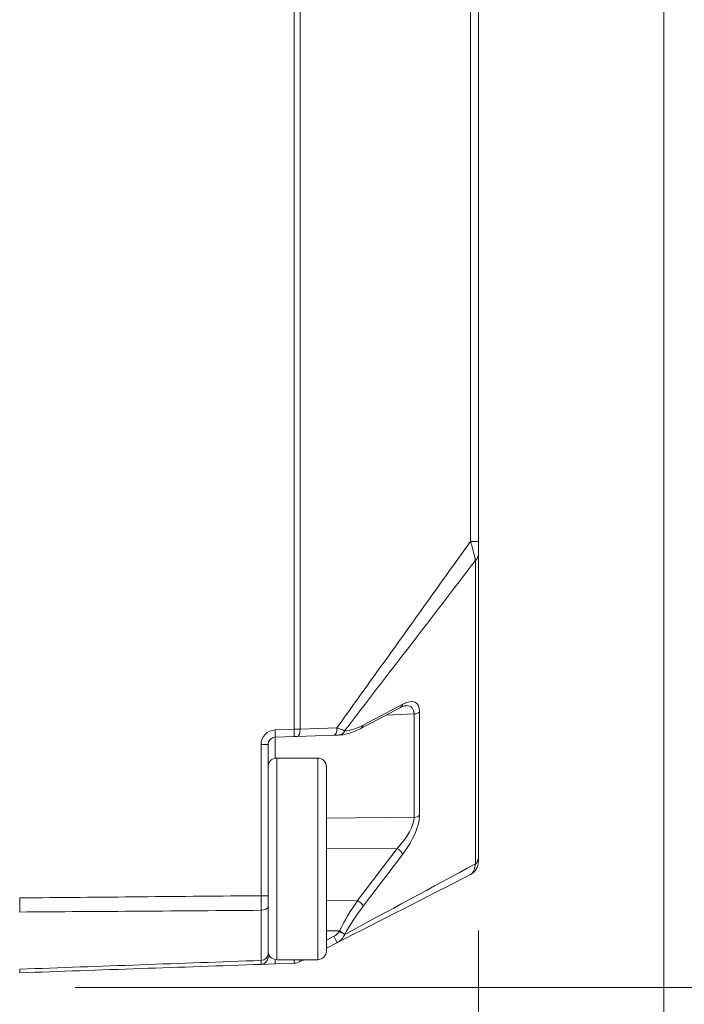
# Model space of a CAD drawing. Header units: millimetres. Extents: x 0 to 837, y 0 to 589.
# Tile 81 of 166: x 489 to 512, y 247 to 281. Entities that reach past the tile are written whole.
import ezdxf

# ---------------------------------------------------------------- set-up
doc = ezdxf.new("R2010")
doc.units = ezdxf.units.MM
doc.layers.add('1', color=7, linetype='Continuous', true_color=0xffffff)
doc.styles.add('ideas_simplex', font='simplex.shx')
doc.dimstyles.get("Standard").update_dxf_attribs({"dimtxt": 0.18, "dimasz": 0.18, "dimexe": 0.18, "dimexo": 0.0625, "dimgap": 0.09, "dimtad": 0, "dimtih": 1, "dimtoh": 1, "dimdec": 4, "dimzin": 0, "dimdsep": 46, "dimtxsty": 'Standard', "dimcen": 0.09, "dimadec": 0, "dimazin": 0, "dimtfac": 1, "dimtdec": 4, "dimtofl": 0, "dimtmove": 0, "dimatfit": 3, "dimfxl": 1, "dimtolj": 1, "dimtzin": 0, "dimarcsym": 0})

# ---------------------------------------------------------------- blocks, each defined once
blk = doc.blocks.new('_U9')
at = {"layer": '1', "color": 27, "lineweight": 13}
blk.add_line((543.68138, 255.359267), (543.68138, 224.895065), dxfattribs=at)
at = {"layer": '1', "color": 152, "lineweight": 13}
for p, q in [((490.695031, 247.859267), (545.68138, 247.859267)), ((397.385961, 245.904525), (545.68138, 245.904525))]:
    blk.add_line(p, q, dxfattribs=at)
at = {"layer": '1', "color": 87, "lineweight": 25}
for p, q in [((542.18138, 239.100065), (536.55638, 239.100065)), ((536.55638, 239.100065), (536.55638, 237.600065)), ((542.18138, 237.600065), (542.18138, 239.100065)), ((536.55638, 226.395065), (536.55638, 224.895065)), ((542.18138, 224.895065), (542.18138, 226.395065)), ((536.55638, 224.895065), (542.18138, 224.895065))]:
    blk.add_line(p, q, dxfattribs=at)
at = {"layer": '1', "color": 27, "lineweight": 18}
for points in [[(543.68138, 247.859267), (543.152399, 250.859265), (544.21036, 250.859269)], [(543.68138, 245.904525), (544.21036, 242.904527), (543.152399, 242.904523)]]:
    blk.add_solid(points, dxfattribs=at)
at = {"layer": '1', "color": 87, "linetype": 'Continuous', "lineweight": 25, "char_height": 3, "attachment_point": 7, "rotation": 90, "line_spacing_factor": 1.204819, "style": 'ideas_simplex'}
for s, insert in [('\\W1.2664;.077', (542.02788, 226.342565)), ('\\W1.3125;2', (534.71538, 230.797565))]:
    blk.add_mtext(s, dxfattribs=dict(at, insert=insert))
blk = doc.blocks.new('_U11')
at = {"layer": '1', "color": 152, "lineweight": 13}
for p, q in [((482.695031, 275.859267), (482.695031, 224.688861)), ((504.495031, 249.803457), (504.495031, 224.688861))]:
    blk.add_line(p, q, dxfattribs=at)
at = {"layer": '1', "color": 87, "lineweight": 25}
for p, q in [((487.992531, 233.813861), (486.492531, 233.813861)), ((486.492531, 233.813861), (486.492531, 228.188861)), ((500.697531, 233.813861), (499.197531, 233.813861)), ((500.697531, 228.188861), (500.697531, 233.813861)), ((486.492531, 228.188861), (487.992531, 228.188861)), ((499.197531, 228.188861), (500.697531, 228.188861))]:
    blk.add_line(p, q, dxfattribs=at)
at = {"layer": '1', "color": 27, "lineweight": 13}
blk.add_line((482.695031, 226.688861), (504.495031, 226.688861), dxfattribs=at)
at = {"layer": '1', "color": 27, "lineweight": 18}
for points in [[(482.695031, 226.688861), (485.69503, 227.217842), (485.695033, 226.15988)], [(504.495031, 226.688861), (501.495033, 226.15988), (501.49503, 227.217842)]]:
    blk.add_solid(points, dxfattribs=at)
at = {"layer": '1', "color": 87, "linetype": 'Continuous', "lineweight": 25, "char_height": 3, "attachment_point": 7, "line_spacing_factor": 1.204819, "style": 'ideas_simplex'}
for s, insert in [('\\W1.3508;21,8', (487.964031, 235.948861)), ('\\W1.2664;.858', (487.964031, 228.636361))]:
    blk.add_mtext(s, dxfattribs=dict(at, insert=insert))
blk = doc.blocks.new('_U17')
at = {"layer": '1', "color": 152, "lineweight": 13}
for p, q in [((531.199964, 310.859267), (545.68138, 310.859267)), ((490.695031, 247.859267), (545.68138, 247.859267))]:
    blk.add_line(p, q, dxfattribs=at)
at = {"layer": '1', "color": 27, "lineweight": 13}
blk.add_line((543.68138, 247.859267), (543.68138, 310.859267), dxfattribs=at)
at = {"layer": '1', "color": 87, "lineweight": 25}
for p, q in [((542.18138, 286.461767), (536.55638, 286.461767)), ((536.55638, 286.461767), (536.55638, 284.961767)), ((542.18138, 284.961767), (542.18138, 286.461767)), ((536.55638, 273.756767), (536.55638, 272.256767)), ((542.18138, 272.256767), (542.18138, 273.756767)), ((536.55638, 272.256767), (542.18138, 272.256767))]:
    blk.add_line(p, q, dxfattribs=at)
at = {"layer": '1', "color": 27, "lineweight": 18}
for points in [[(543.68138, 310.859267), (544.21036, 307.859269), (543.152399, 307.859265)], [(543.68138, 247.859267), (543.152399, 250.859265), (544.21036, 250.859269)]]:
    blk.add_solid(points, dxfattribs=at)
at = {"layer": '1', "color": 87, "linetype": 'Continuous', "lineweight": 25, "char_height": 3, "attachment_point": 7, "rotation": 90, "line_spacing_factor": 1.204819, "style": 'ideas_simplex'}
for s, insert in [('\\W1.2664;2.48', (542.02788, 273.704267)), ('\\W1.1581;63', (534.71538, 276.674267))]:
    blk.add_mtext(s, dxfattribs=dict(at, insert=insert))

msp = doc.modelspace()

# ---------------------------------------------------------------- linework, layer by layer
at = {"layer": '1', "color": 251, "linetype": 'Continuous', "lineweight": 18}
msp.add_line((510.845, 380.215), (510.845, 239.555), dxfattribs=at)
at = {"layer": '1', "color": 143, "linetype": 'Continuous', "lineweight": 13}
for p, q in [((498.184, 256.693), (498.184, 365.026)), ((498.394, 365.022), (498.394, 256.696)), ((504.223, 263.117), (504.223, 358.601)), ((504.223, 263.117), (504.495, 263.117)), ((504.392, 252.088), (504.392, 262.468)), ((500.552, 256.835), (501.906, 257.552)), ((502.293, 257.219), (501.337, 257.18)), ((502.293, 253.68), (502.293, 257.219)), ((502.482, 257.288), (502.482, 253.749)), ((498.394, 256.696), (499.653, 256.74)), ((497.536, 256.67), (498.184, 256.693)), ((497.536, 256.42), (497.536, 255.703)), ((498.184, 256.693), (498.394, 256.696)), ((499.916, 256.639), (499.925, 256.639)), ((497.295, 256.17), (497.054, 256.17)), ((497.054, 250.999), (497.054, 256.17)), ((499.295, 253.653), (502.293, 253.68)), ((501.716, 252.617), (499.295, 252.596)), ((500.362, 250.839), (501.716, 252.617)), ((501.906, 252.422), (500.552, 250.643)), ((497.295, 250.999), (497.054, 250.999)), ((499.295, 250.845), (500.362, 250.839)), ((497.054, 248.782), (497.054, 250.498)), ((499.735, 249.792), (499.295, 249.795)), ((499.726, 249.776), (499.735, 249.792)), ((499.925, 249.684), (499.916, 249.668)), ((499.295, 249.478), (499.548, 249.608)), ((497.295, 248.898), (497.377, 248.903))]:
    msp.add_line(p, q, dxfattribs=at)
at = {"layer": '1', "color": 143, "linetype": 'Continuous', "lineweight": 18}
for p, q in [((504.495, 358.601), (504.495, 263.117)), ((504.495, 262.683), (504.495, 252.303)), ((500.47, 256.722), (501.824, 257.438)), ((498.184, 256.443), (497.536, 256.42)), ((498.289, 256.446), (498.184, 256.443)), ((499.548, 256.49), (498.289, 256.446)), ((499.735, 256.497), (499.726, 256.497)), ((497.295, 256.17), (497.295, 250.999)), ((497.295, 250.623), (497.295, 248.998)), ((499.653, 249.385), (499.295, 249.202)), ((497.536, 248.665), (497.054, 248.648)), ((498.184, 248.687), (497.536, 248.665)), ((498.526, 248.809), (498.394, 248.742))]:
    msp.add_line(p, q, dxfattribs=at)
at = {"layer": '1', "color": 252, "linetype": 'Continuous', "lineweight": 13}
for p, q in [((497.595, 255.446), (497.595, 255.709)), ((497.595, 248.809), (497.595, 255.446)), ((498.995, 248.809), (498.995, 255.709))]:
    msp.add_line(p, q, dxfattribs=at)
at = {"layer": '1', "color": 252, "linetype": 'Continuous', "lineweight": 18}
for p, q in [((498.995, 255.709), (497.595, 255.709)), ((499.295, 255.409), (499.295, 249.109)), ((497.595, 248.809), (498.995, 248.809))]:
    msp.add_line(p, q, dxfattribs=at)
at = {"layer": '1', "color": 143, "linetype": 'Continuous', "lineweight": 13}
msp.add_arc((497.554, 256.17), 0.5, 92, 180, dxfattribs=at)
at = {"layer": '1', "color": 143, "linetype": 'Continuous', "lineweight": 18}
for centre, radius, start, end in [((497.545, 256.17), 0.25, 92, 180), ((503.995, 252.165), 0.5, 297.0674, 0), ((497.045, 248.898), 0.25, 272, 0), ((498.166, 249.187), 0.5, 272, 297.0674)]:
    msp.add_arc(centre, radius, start, end, dxfattribs=at)
at = {"layer": '1', "color": 252, "linetype": 'Continuous', "lineweight": 18}
for centre, start, end in [((497.595, 255.409), 90, 180), ((498.995, 255.409), 0, 90), ((497.595, 249.109), 180, 270), ((498.995, 249.109), 270, 0)]:
    msp.add_arc(centre, 0.3, start, end, dxfattribs=at)
at = {"layer": '1', "color": 143, "linetype": 'Continuous', "lineweight": 13}
for centre, major_axis, ratio, start_param, end_param in [((503.995, 262.683), (-0.5, 0), 0.707107, 2.487094, 3.141593), ((501.707, 257.659), (-0.117, 0.221), 0.757824, 3.141609, 3.862077), ((501.496, 256.363), (0.865, 1.236), 0.383064, 5.782406, 6.925118), ((501.298, 256.471), (0.919, 0.964), 0.394251, 5.885568, 6.633062), ((502.284, 257.396), (0.25, 0), 0.707107, 4.747296, 5.628687), ((499.54, 256.74), (-0.009, 0.25), 0.454819, 3.141593, 4.696508), ((501.441, 259.444), (1.874, 2.711), 0.3839, 3.419861, 3.777738), ((500.353, 256.943), (-0.117, 0.221), 0.757824, 3.141087, 3.862077), ((497.528, 256.67), (0.009, -0.25), 0.034878, 0, 1.569578), ((498.175, 256.693), (0.009, -0.25), 0.034878, 0, 1.569578), ((498.28, 256.696), (0.009, -0.25), 0.454819, 0, 1.554915), ((499.718, 256.746), (0.009, -0.25), 0.874957, 0, 1.095182), ((499.726, 256.747), (0.009, -0.25), 0.874957, 0, 1.095182), ((501.496, 252.856), (0.863, 1.209), 0.395235, 4.634614, 5.777326), ((502.284, 253.856), (0.25, 0), 0.707107, 4.747296, 5.628687), ((501.298, 252.964), (0.917, 0.932), 0.413977, 4.747937, 5.890648), ((501.707, 252.53), (0.199, -0.151), 0.305106, 0.46902, 1.756215), ((503.995, 252.303), (-0.5, 0), 0.707107, 2.487094, 3.141593), ((501.243, 249.782), (1.824, 2.907), 0.383985, 1.445959, 1.803836), ((500.353, 250.751), (0.199, -0.151), 0.305106, 0.46902, 1.756215), ((497.045, 250.623), (0.25, 0), 0.501238, 4.747296, 6.283185), ((501.441, 249.674), (1.867, 2.637), 0.399466, 1.484849, 1.842726), ((499.718, 249.776), (-0.219, 0.121), 0.016898, 3.586662, 4.681844), ((499.726, 249.792), (0.219, -0.121), 0.016898, 0.44507, 1.540252), ((499.54, 249.608), (-0.114, 0.223), 0.031081, 3.141593, 4.696508), ((497.045, 248.998), (0.25, 0), 0.865309, 4.747296, 6.283185), ((497.528, 248.914), (0.009, -0.25), 0.034878, 0.000001, 1.15852), ((498.175, 248.937), (0.009, -0.25), 0.034878, 0.000001, 1.033028), ((498.28, 248.964), (0.114, -0.223), 0.031081, 0, 0.785184)]:
    msp.add_ellipse(centre, major_axis=major_axis, ratio=ratio, start_param=start_param, end_param=end_param, dxfattribs=at)
at = {"layer": '1', "color": 143, "linetype": 'Continuous', "lineweight": 18}
msp.add_ellipse((501.298, 256.471), major_axis=(0.919, 0.964), ratio=0.394251, start_param=0.349877, end_param=0.387194, dxfattribs=at)
at = {"layer": '1', "color": 143, "linetype": 'Continuous', "lineweight": 13}
for points in [[(499.653, 256.74), (501.176, 258.866), (502.699, 260.992), (504.223, 263.117)], [(504.392, 262.468), (502.9, 260.525), (501.408, 258.582), (499.916, 256.639)], [(499.916, 249.668), (501.408, 250.475), (502.9, 251.282), (504.392, 252.088)], [(488.795, 250.923), (491.548, 250.947), (494.301, 250.973), (497.054, 250.999)], [(497.054, 250.498), (494.301, 250.478), (491.548, 250.458), (488.795, 250.439)], [(488.795, 248.484), (491.548, 248.583), (494.301, 248.683), (497.054, 248.782)]]:
    msp.add_open_spline(points, degree=3, dxfattribs=at)
for points, knots in [([(504.392, 262.468), (504.391, 262.47), (504.391, 262.473), (504.39, 262.478), (504.389, 262.485), (504.386, 262.504), (504.379, 262.542), (504.371, 262.578), (504.363, 262.615), (504.36, 262.628), (504.354, 262.653), (504.344, 262.692), (504.327, 262.76), (504.312, 262.817), (504.299, 262.86), (504.295, 262.875), (504.287, 262.905), (504.274, 262.949), (504.26, 262.995), (504.246, 263.04), (504.239, 263.063), (504.232, 263.086), (504.227, 263.102), (504.225, 263.11), (504.223, 263.117)], [0, 0, 0, 0, 0.015625, 0.015625, 0.03125, 0.0625, 0.125, 0.25, 0.25, 0.3125, 0.3125, 0.375, 0.5, 0.625, 0.625, 0.6875, 0.6875, 0.75, 0.875, 0.875, 0.9375, 0.96875, 0.96875, 1, 1, 1, 1]), ([(499.653, 256.74), (499.657, 256.739), (499.661, 256.738), (499.668, 256.736), (499.679, 256.732), (499.703, 256.725), (499.723, 256.718), (499.762, 256.705), (499.786, 256.696), (499.832, 256.679), (499.852, 256.67), (499.879, 256.658), (499.887, 256.654), (499.899, 256.648), (499.904, 256.645), (499.91, 256.642), (499.913, 256.641), (499.914, 256.64), (499.915, 256.639), (499.916, 256.639)], [0, 0, 0, 0, 0.03125, 0.03125, 0.0625, 0.125, 0.25, 0.25, 0.5, 0.5, 0.75, 0.75, 0.875, 0.875, 0.9375, 0.96875, 0.984375, 0.984375, 1, 1, 1, 1]), ([(504.223, 251.72), (504.225, 251.721), (504.227, 251.723), (504.232, 251.725), (504.239, 251.73), (504.256, 251.742), (504.269, 251.755), (504.283, 251.77), (504.287, 251.775), (504.295, 251.786), (504.308, 251.804), (504.319, 251.825), (504.341, 251.871), (504.354, 251.906), (504.368, 251.958), (504.371, 251.969), (504.376, 251.991), (504.381, 252.014), (504.386, 252.044), (504.389, 252.066), (504.39, 252.075), (504.391, 252.082), (504.391, 252.085), (504.392, 252.088)], [0, 0, 0, 0, 0.03125, 0.03125, 0.0625, 0.125, 0.25, 0.25, 0.3125, 0.3125, 0.375, 0.5, 0.5, 0.75, 0.75, 0.8125, 0.8125, 0.875, 0.9375, 0.96875, 0.984375, 0.984375, 1, 1, 1, 1]), ([(497.054, 250.498), (497.054, 250.536), (497.054, 250.575), (497.054, 250.656), (497.054, 250.697), (497.054, 250.76), (497.054, 250.782), (497.054, 250.825), (497.054, 250.846), (497.054, 250.911), (497.054, 250.955), (497.054, 250.999)], [0, 0, 0, 0, 0.25, 0.25, 0.5, 0.5, 0.625, 0.625, 0.75, 0.75, 1, 1, 1, 1]), ([(499.548, 249.608), (499.567, 249.617), (499.584, 249.628), (499.618, 249.651), (499.634, 249.664), (499.665, 249.693), (499.679, 249.708), (499.705, 249.741), (499.716, 249.758), (499.726, 249.776)], [0, 0, 0, 0, 0.25, 0.25, 0.5, 0.5, 0.75, 0.75, 1, 1, 1, 1]), ([(499.916, 249.668), (499.913, 249.661), (499.91, 249.653), (499.903, 249.638), (499.891, 249.616), (499.879, 249.594), (499.852, 249.553), (499.832, 249.527), (499.798, 249.49), (499.786, 249.479), (499.762, 249.457), (499.737, 249.436), (499.71, 249.418), (499.689, 249.405), (499.682, 249.401), (499.668, 249.393), (499.661, 249.389), (499.653, 249.385)], [0, 0, 0, 0, 0.0625, 0.0625, 0.125, 0.25, 0.25, 0.5, 0.5, 0.625, 0.625, 0.75, 0.875, 0.875, 0.9375, 0.9375, 1, 1, 1, 1]), ([(497.054, 248.648), (497.054, 248.648), (497.054, 248.648), (497.054, 248.651), (497.054, 248.653), (497.054, 248.662), (497.054, 248.671), (497.054, 248.693), (497.054, 248.707), (497.054, 248.741), (497.054, 248.76), (497.054, 248.782)], [0, 0, 0, 0, 0.125, 0.125, 0.25, 0.25, 0.5, 0.5, 0.75, 0.75, 1, 1, 1, 1])]:
    msp.add_open_spline(points, degree=3, knots=knots, dxfattribs=at)
at = {"layer": '1', "color": 143, "linetype": 'Continuous', "lineweight": 18}
for points, knots in [([(504.495, 263.117), (504.495, 263.078), (504.495, 263.039), (504.495, 262.981), (504.495, 262.962), (504.495, 262.924), (504.495, 262.905), (504.495, 262.849), (504.495, 262.812), (504.495, 262.76), (504.495, 262.743), (504.495, 262.712), (504.495, 262.697), (504.495, 262.683)], [0, 0, 0, 0, 0.25, 0.25, 0.375, 0.375, 0.5, 0.5, 0.75, 0.75, 0.875, 0.875, 1, 1, 1, 1]), ([(501.824, 257.438), (501.856, 257.454), (501.926, 257.489), (502.001, 257.501), (502.008, 257.5), (502.008, 257.5)], [0, 0, 0, 0, 0.353442, 0.932144, 1, 1, 1, 1]), ([(499.726, 256.497), (499.716, 256.496), (499.705, 256.496), (499.679, 256.495), (499.665, 256.494), (499.634, 256.493), (499.618, 256.493), (499.584, 256.492), (499.567, 256.491), (499.548, 256.49)], [0, 0, 0, 0, 0.25, 0.25, 0.5, 0.5, 0.75, 0.75, 1, 1, 1, 1]), ([(499.735, 256.497), (499.792, 256.499), (499.951, 256.516), (500.196, 256.59), (500.386, 256.677), (500.47, 256.722)], [0, 0, 0, 0, 0.234515, 0.662431, 1, 1, 1, 1]), ([(504.495, 252.303), (504.495, 252.289), (504.495, 252.277), (504.495, 252.254), (504.495, 252.244), (504.495, 252.217), (504.495, 252.204), (504.495, 252.188), (504.495, 252.184), (504.495, 252.177), (504.495, 252.174), (504.495, 252.167), (504.495, 252.165), (504.495, 252.165)], [0, 0, 0, 0, 0.125121, 0.125121, 0.250243, 0.250243, 0.500485, 0.500485, 0.625607, 0.625607, 0.750728, 0.750728, 1, 1, 1, 1]), ([(488.795, 250.439), (488.795, 250.476), (488.795, 250.552), (488.795, 250.631), (488.795, 250.692), (488.795, 250.713), (488.795, 250.754), (488.795, 250.775), (488.795, 250.838), (488.795, 250.88), (488.795, 250.923)], [0, 0, 0, 0, 0.25, 0.5, 0.5, 0.625, 0.625, 0.75, 0.75, 1, 1, 1, 1]), ([(497.295, 250.999), (497.295, 250.966), (497.295, 250.933), (497.295, 250.868), (497.295, 250.836), (497.295, 250.772), (497.295, 250.741), (497.295, 250.681), (497.295, 250.651), (497.295, 250.623)], [0, 0, 0, 0, 0.25, 0.25, 0.5, 0.5, 0.75, 0.75, 1, 1, 1, 1]), ([(497.295, 248.998), (497.295, 248.982), (497.295, 248.967), (497.295, 248.942), (497.295, 248.932), (497.295, 248.915), (497.295, 248.908), (497.295, 248.9), (497.295, 248.898), (497.295, 248.898)], [0, 0, 0, 0, 0.250225, 0.250225, 0.50045, 0.50045, 0.750675, 0.750675, 1, 1, 1, 1]), ([(488.795, 248.359), (488.795, 248.359), (488.795, 248.365), (488.795, 248.38), (488.795, 248.396), (488.795, 248.402), (488.795, 248.415), (488.795, 248.422), (488.795, 248.446), (488.795, 248.464), (488.795, 248.484)], [0, 0, 0, 0, 0.25, 0.5, 0.5, 0.625, 0.625, 0.75, 0.75, 1, 1, 1, 1])]:
    msp.add_open_spline(points, degree=3, knots=knots, dxfattribs=at)
for points in [[(504.223, 251.72), (502.699, 250.942), (501.176, 250.163), (499.653, 249.385)], [(497.054, 248.648), (494.301, 248.552), (491.548, 248.455), (488.795, 248.359)]]:
    msp.add_open_spline(points, degree=3, dxfattribs=at)

# ---------------------------------------------------------------- dimensions: what is measured, and where the dimension line sits
at = {"layer": '1', "color": 87, "linetype": 'Continuous', "lineweight": 25}
for base, p1, p2, text, override, picture, middle in [((543.681, 247.859), (486.7, 310.859), (488.195, 247.859), '<>\\P[\\C87;{\\H1.00x;\\Fsimplex.shx;2.48\\Fsimplex.shx;}\\C87; ]', {"dimtxt": 3, "dimasz": 3, "dimexe": 2, "dimexo": 2.5, "dimgap": 1.5, "dimtad": 1, "dimtih": 0, "dimtoh": 0, "dimdec": 2, "dimlfac": 1, "dimzin": 8, "dimdsep": 44, "dimlunit": 2, "dimtxsty": 'ideas_simplex', "dimsah": 1, "dimse1": 0, "dimse2": 0, "dimsd1": 0, "dimsd2": 0, "dimclrd": 27, "dimclre": 152, "dimclrt": 87, "dimtol": 0, "dimtm": -0.1, "dimtfac": 0.5, "dimtdec": 2, "dimtofl": 1, "dimtmove": 0, "dimtzin": 8, "dimlwd": 13, "dimlwe": 13}, '_U17', (543.681, 279.359)), ((543.681, 245.905), (486.736, 247.859), (394.886, 245.905), '<>\\P[\\C87;{\\H1.00x;\\Fsimplex.shx;.077\\Fsimplex.shx;}\\C87; ]', {"dimtxt": 3, "dimasz": 3, "dimexe": 2, "dimexo": 2.5, "dimgap": 1.5, "dimtad": 1, "dimtih": 0, "dimtoh": 0, "dimdec": 1, "dimlfac": 1, "dimzin": 8, "dimdsep": 44, "dimlunit": 2, "dimtxsty": 'ideas_simplex', "dimsah": 1, "dimse1": 0, "dimse2": 0, "dimsd1": 0, "dimsd2": 0, "dimclrd": 27, "dimclre": 152, "dimclrt": 87, "dimtol": 0, "dimtm": -0.1, "dimtfac": 0.5, "dimtdec": 2, "dimtofl": 1, "dimtmove": 0, "dimtzin": 8, "dimlwd": 13, "dimlwe": 13}, '_U9', (543.681, 223.19))]:
    dim = msp.add_linear_dim(base=base, p1=p1, p2=p2, angle=90, text=text, dimstyle='Standard', override=override, dxfattribs=at)
    dim.commit()
    dim.dimension.update_dxf_attribs({"geometry": picture, "text_midpoint": middle, "dimtype": 160})
dim = msp.add_linear_dim(base=(482.695, 226.689), p1=(504.495, 255.001), p2=(482.695, 286.359), text='<>\\P[\\C87;{\\H1.00x;\\Fsimplex.shx;.858\\Fsimplex.shx;}\\C87; ]', dimstyle='Standard', override={"dimtxt": 3, "dimasz": 3, "dimexe": 2, "dimexo": 2.5, "dimgap": 1.5, "dimtad": 1, "dimtih": 0, "dimtoh": 0, "dimdec": 2, "dimlfac": 1, "dimzin": 8, "dimdsep": 44, "dimlunit": 2, "dimtxsty": 'ideas_simplex', "dimsah": 1, "dimse1": 0, "dimse2": 0, "dimsd1": 0, "dimsd2": 0, "dimclrd": 27, "dimclre": 152, "dimclrt": 87, "dimtol": 0, "dimtm": -0.1, "dimtfac": 0.5, "dimtdec": 2, "dimtofl": 1, "dimtmove": 0, "dimtzin": 8, "dimlwd": 13, "dimlwe": 13}, dxfattribs=at)
dim.commit()
dim.dimension.update_dxf_attribs({"geometry": '_U11', "text_midpoint": (493.595, 226.689), "dimtype": 160})

doc.saveas('drawing.dxf')
